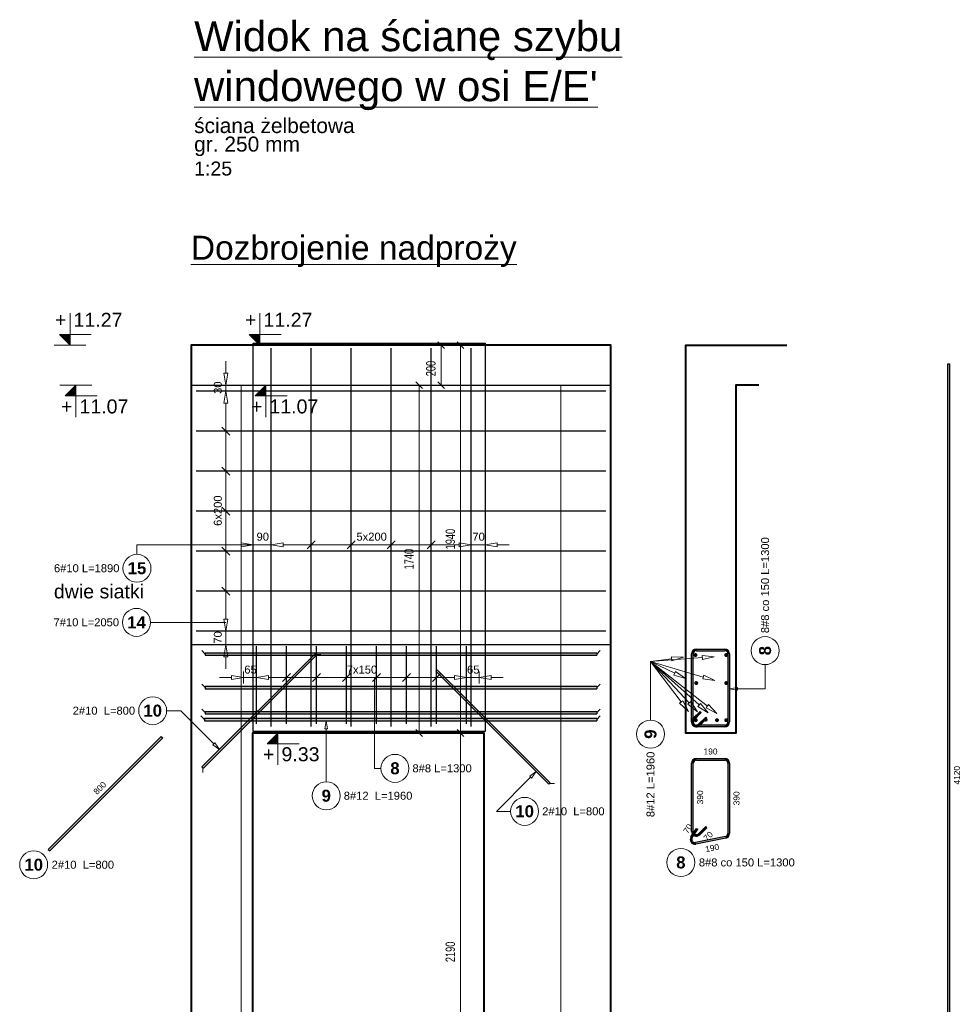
# Model space of a CAD drawing. Extents: x -1474 to 455485, y -109057 to 75879.
# Tile 15 of 22: x 409162 to 413864, y -82840 to -77914. Entities that reach past the tile are written whole.
import ezdxf
from ezdxf.enums import TextEntityAlignment as Align

# ---------------------------------------------------------------- set-up
doc = ezdxf.new("R2010")
doc.units = 0
doc.header["$LTSCALE"] = 10
doc.header["$MEASUREMENT"] = 0
doc.linetypes.add('HIDDEN', pattern=[0.375, 0.25, -0.125])
for name, color, linetype in [('AutoCAD_Structural_Detailing_rozkład powierzchniowy - pręty - dół', 7, 'Continuous'), ('RCAD_kształt pręta', 7, 'Continuous'), ('RCAD_opis kształtu pręta', 7, 'Continuous'), ('RCAD_opis rozkładu', 7, 'Continuous'), ('RCAD_pręt wyrzucony', 130, 'Continuous'), ('RCAD_pręty punktowe', 7, 'Continuous'), ('RCAD_rozkład pręta', 7, 'Continuous'), ('RCAD_symbole graficzne', 7, 'Continuous')]:
    doc.layers.add(name, color=color, linetype=linetype)
for name, color, linetype, lineweight in [('P-Linia1', 3, 'Continuous', 40), ('P-Opis', 1, 'Continuous', 18), ('P-Opis nadproża systemowe', 11, 'Continuous', 9), ('P-Wymiar', 254, 'Continuous', 9)]:
    doc.layers.add(name, color=color, linetype=linetype, lineweight=lineweight)
doc.layers.add('RCAD_kontur płyty', color=163, linetype='Continuous', plot=False)
doc.styles.add('_Fd Opis', font='arial.ttf')
doc.styles.add('ROMANS', font='arial.ttf', dxfattribs={"width": 0.7})
doc.styles.add('style1', font='arial.ttf')
doc.styles.add('style3', font='arialbd.ttf')
doc.dimstyles.new('A25', dxfattribs={"dimscale": 27, "dimtxt": 1.75, "dimasz": 0.05, "dimexe": 0, "dimexo": 0, "dimgap": 1, "dimtad": 1, "dimdec": 4, "dimrnd": 1, "dimdsep": 46, "dimtxsty": 'ROMANS', "dimblk": '[[[[[[[[', "dimcen": 2, "dimdle": 2, "dimse1": 1, "dimse2": 1, "dimclrd": 256, "dimclrt": 1, "dimadec": 0, "dimazin": 0, "dimtfac": 1, "dimtdec": 4, "dimtix": 1, "dimtmove": 2, "dimatfit": 3, "dimldrblk": '[[[[[[[[', "dimfxl": 0, "dimtvp": 0.6, "dimtolj": 1, "dimlwd": -1, "dimarcsym": 0})

# ---------------------------------------------------------------- blocks, each defined once
blk = doc.blocks.new('[[[[[[[[')
at = {"layer": 'P-Wymiar'}
for p, q in [((-12.7, -12.7), (12.7, 12.7)), ((0, 0), (-4.6, 0)), ((0, 18), (0, -18))]:
    blk.add_line(p, q, dxfattribs=at)
blk = doc.blocks.new('*D194')
at = {"layer": 'Defpoints', "color": 0, "transparency": 16777216}
for p in [(411368.1, -81482.9), (411368.1, -81482.9), (411368.1, -83672.9)]:
    blk.add_point(p, dxfattribs=at)
at = {"layer": 'P-Wymiar', "transparency": 16777216}
blk.add_line((411368.1, -83671.6), (411368.1, -81484.3), dxfattribs=at)
at = {"layer": 'P-Wymiar', "transparency": 16777216, "xscale": 1.35, "yscale": 1.35, "zscale": 1.35}
for p, rotation in [((411368.1, -81482.9), 90), ((411368.1, -83672.9), 270)]:
    blk.add_blockref('[[[[[[[[', p, dxfattribs=dict(at, rotation=rotation))
at = {"layer": 'P-Wymiar', "color": 1, "transparency": 16777216, "insert": (411317, -82577.9), "char_height": 47.25, "attachment_point": 5, "rotation": 90, "style": 'ROMANS', "bg_fill": 3, "box_fill_scale": 1.25, "bg_fill_color": 256, "bg_fill_true_color": 13158600, "bg_fill_transparency": 0}
blk.add_mtext('\\A1;2190', dxfattribs=at)
blk = doc.blocks.new('*D195')
at = {"layer": 'Defpoints', "color": 0, "transparency": 16777216}
for p in [(411368.1, -79542.9), (411368.1, -79542.9), (411368.1, -81482.9)]:
    blk.add_point(p, dxfattribs=at)
at = {"layer": 'P-Wymiar', "transparency": 16777216}
blk.add_line((411368.1, -81481.6), (411368.1, -79544.3), dxfattribs=at)
at = {"layer": 'P-Wymiar', "transparency": 16777216, "xscale": 1.35, "yscale": 1.35, "zscale": 1.35}
for p, rotation in [((411368.1, -79542.9), 90), ((411368.1, -81482.9), 270)]:
    blk.add_blockref('[[[[[[[[', p, dxfattribs=dict(at, rotation=rotation))
at = {"layer": 'P-Wymiar', "color": 1, "transparency": 16777216, "insert": (411317, -80512.9), "char_height": 47.25, "attachment_point": 5, "rotation": 90, "style": 'ROMANS', "bg_fill": 3, "box_fill_scale": 1.25, "bg_fill_color": 256, "bg_fill_true_color": 13158600, "bg_fill_transparency": 0}
blk.add_mtext('\\A1;1940', dxfattribs=at)
blk = doc.blocks.new('*D196')
at = {"layer": 'Defpoints', "color": 0, "transparency": 16777216}
for p in [(411290.6, -79542.9), (411270.7, -79742.9), (411290.6, -79742.9)]:
    blk.add_point(p, dxfattribs=at)
at = {"layer": 'P-Wymiar', "transparency": 16777216}
blk.add_line((411270.7, -79544.3), (411270.7, -79741.6), dxfattribs=at)
at = {"layer": 'P-Wymiar', "transparency": 16777216, "xscale": 1.35, "yscale": 1.35, "zscale": 1.35, "rotation": 90}
blk.add_blockref('[[[[[[[[', (411270.7, -79542.9), dxfattribs=at)
at = {"layer": 'P-Wymiar', "color": 1, "transparency": 16777216, "insert": (411219.5, -79659.6), "char_height": 47.25, "attachment_point": 5, "rotation": 90, "style": 'ROMANS', "bg_fill": 3, "box_fill_scale": 1.25, "bg_fill_color": 256, "bg_fill_true_color": 13158600, "bg_fill_transparency": 0}
blk.add_mtext('\\A1;200', dxfattribs=at)
at = {"layer": 'P-Wymiar', "transparency": 16777216, "xscale": 1.35, "yscale": 1.35, "zscale": 1.35, "rotation": 270}
blk.add_blockref('[[[[[[[[', (411270.7, -79742.9), dxfattribs=at)
blk = doc.blocks.new('*D197')
at = {"layer": 'Defpoints', "color": 0, "transparency": 16777216}
for p in [(411181, -79742.9), (411161.1, -81482.9), (411161.1, -81482.9)]:
    blk.add_point(p, dxfattribs=at)
at = {"layer": 'P-Wymiar', "transparency": 16777216}
blk.add_line((411161.1, -79744.3), (411161.1, -81481.6), dxfattribs=at)
at = {"layer": 'P-Wymiar', "transparency": 16777216, "xscale": 1.35, "yscale": 1.35, "zscale": 1.35}
for p, rotation in [((411161.1, -79742.9), 90), ((411161.1, -81482.9), 270)]:
    blk.add_blockref('[[[[[[[[', p, dxfattribs=dict(at, rotation=rotation))
at = {"layer": 'P-Wymiar', "color": 1, "transparency": 16777216, "insert": (411109.9, -80612.9), "char_height": 47.25, "attachment_point": 5, "rotation": 90, "style": 'ROMANS', "bg_fill": 3, "box_fill_scale": 1.25, "bg_fill_color": 256, "bg_fill_true_color": 13158600, "bg_fill_transparency": 0}
blk.add_mtext('\\A1;1740', dxfattribs=at)

msp = doc.modelspace()

# ---------------------------------------------------------------- hatches: boundary and pattern name
at = {"layer": 'RCAD_kształt pręta'}
h = msp.add_hatch(color=4, dxfattribs=at)
edge = h.paths.add_edge_path(flags=0)
edge.add_line((412548.13657, -81063.15141), (412548.13657, -81071.15141))
edge.add_arc((412548.13657, -81087.15141), 16, 90, 180)
edge.add_line((412532.13657, -81087.15141), (412524.13657, -81087.15141))
edge.add_arc((412548.13657, -81087.15141), 24, 450, 540, ccw=False)
for points in [[(412548.13657, -81071.15141), (412548.13657, -81063.15141), (412690.13657, -81063.15141), (412690.13657, -81071.15141)], [(410081.02787, -81659.16686), (410073.9568, -81652.09579), (410639.64223, -81086.41037), (410646.7133, -81093.48143)], [(412532.13657, -81427.80002), (412524.13657, -81427.80002), (412524.13657, -81087.15141), (412532.13657, -81087.15141)], [(412706.13657, -81087.15141), (412714.13657, -81087.15141), (412714.13657, -81427.80002), (412706.13657, -81427.80002)], [(412536.82286, -81416.48631), (412531.16601, -81410.82946), (412566.52135, -81375.47412), (412572.1782, -81381.13097)], [(412594.80562, -81403.75839), (412600.46247, -81409.41524), (412565.10714, -81444.77058), (412559.45028, -81439.11373)], [(412690.13657, -81443.80002), (412690.13657, -81451.80002), (412548.13657, -81451.80002), (412548.13657, -81443.80002)]]:
    msp.add_hatch(color=4, dxfattribs=at).paths.add_polyline_path(points, flags=0)
h = msp.add_hatch(color=4, dxfattribs=at)
edge = h.paths.add_edge_path(flags=0)
edge.add_line((412714.13657, -81087.15141), (412706.13657, -81087.15141))
edge.add_arc((412690.13657, -81087.15141), 16, 0, 90)
edge.add_line((412690.13657, -81071.15141), (412690.13657, -81063.15141))
edge.add_arc((412690.13657, -81087.15141), 24, 360, 450, ccw=False)
h = msp.add_hatch(color=4, dxfattribs=at)
edge = h.paths.add_edge_path(flags=0)
edge.add_line((412531.16601, -81410.82946), (412536.82286, -81416.48631))
edge.add_arc((412548.13657, -81427.80002), 16, 135, 270)
edge.add_line((412548.13657, -81443.80002), (412548.13657, -81451.80002))
edge.add_arc((412548.13657, -81427.80002), 24, 495, 630, ccw=False)
h = msp.add_hatch(color=4, dxfattribs=at)
edge = h.paths.add_edge_path(flags=0)
edge.add_line((412524.13657, -81427.80002), (412532.13657, -81427.80002))
edge.add_arc((412548.13657, -81427.80002), 16, -180, -45)
edge.add_line((412559.45028, -81439.11373), (412565.10714, -81444.77058))
edge.add_arc((412548.13657, -81427.80002), 24, 540, 675, ccw=False)
h = msp.add_hatch(color=4, dxfattribs=at)
edge = h.paths.add_edge_path(flags=0)
edge.add_line((412690.13657, -81451.80002), (412690.13657, -81443.80002))
edge.add_arc((412690.13657, -81427.80002), 16, -90, 0)
edge.add_line((412706.13657, -81427.80002), (412714.13657, -81427.80002))
edge.add_arc((412690.13657, -81427.80002), 24, 270, 360, ccw=False)
at = {"layer": 'RCAD_pręt wyrzucony'}
for points in [[(413817.50705, -83752.93326), (413807.50705, -83752.93326), (413807.50705, -79635.63786), (413817.50705, -79635.63786)], [(409311.82914, -82073.03867), (409304.75808, -82065.96761), (409870.4435, -81500.28218), (409877.51457, -81507.35325)], [(412548.13657, -81618.59517), (412548.13657, -81610.59517), (412690.13657, -81610.59517), (412690.13657, -81618.59517)], [(412532.13657, -81975.24378), (412524.13657, -81975.24378), (412524.13657, -81634.59517), (412532.13657, -81634.59517)], [(412706.13657, -81634.59517), (412714.13657, -81634.59517), (412714.13657, -81985.09182), (412706.13657, -81985.09182)], [(412527.97951, -82006.41887), (412521.31157, -82001.99862), (412548.93813, -81960.32401), (412555.60607, -81964.74426)], [(412594.80562, -81951.20215), (412600.46247, -81956.859), (412565.10714, -81992.21434), (412559.45028, -81986.55749)], [(412693.31528, -82000.77289), (412694.90464, -82008.61342), (412546.08344, -82038.78097), (412544.49409, -82030.94044)]]:
    msp.add_hatch(color=4, dxfattribs=at).paths.add_polyline_path(points, flags=0)
h = msp.add_hatch(color=4, dxfattribs=at)
edge = h.paths.add_edge_path(flags=0)
edge.add_line((412548.13657, -81610.59517), (412548.13657, -81618.59517))
edge.add_arc((412548.13657, -81634.59517), 16, 90, 180)
edge.add_line((412532.13657, -81634.59517), (412524.13657, -81634.59517))
edge.add_arc((412548.13657, -81634.59517), 24, 450, 540, ccw=False)
h = msp.add_hatch(color=4, dxfattribs=at)
edge = h.paths.add_edge_path(flags=0)
edge.add_line((412714.13657, -81634.59517), (412706.13657, -81634.59517))
edge.add_arc((412690.13657, -81634.59517), 16, 0, 90)
edge.add_line((412690.13657, -81618.59517), (412690.13657, -81610.59517))
edge.add_arc((412690.13657, -81634.59517), 24, 360, 450, ccw=False)
h = msp.add_hatch(color=4, dxfattribs=at)
edge = h.paths.add_edge_path(flags=0)
edge.add_line((412521.31157, -82001.99862), (412527.97951, -82006.41887))
edge.add_arc((412541.31538, -82015.25937), 16, 146.4591559, 281.4591559)
edge.add_line((412544.49409, -82030.94044), (412546.08344, -82038.78097))
edge.add_arc((412541.31538, -82015.25937), 24, 506.4591559, 641.4591559, ccw=False)
h = msp.add_hatch(color=4, dxfattribs=at)
edge = h.paths.add_edge_path(flags=0)
edge.add_line((412524.13657, -81975.24378), (412532.13657, -81975.24378))
edge.add_arc((412548.13657, -81975.24378), 16, -180, -45)
edge.add_line((412559.45028, -81986.55749), (412565.10714, -81992.21434))
edge.add_arc((412548.13657, -81975.24378), 24, 540, 675, ccw=False)
h = msp.add_hatch(color=4, dxfattribs=at)
edge = h.paths.add_edge_path(flags=0)
edge.add_line((412694.90464, -82008.61342), (412693.31528, -82000.77289))
edge.add_arc((412690.13657, -81985.09182), 16, -78.5408441, 0)
edge.add_line((412706.13657, -81985.09182), (412714.13657, -81985.09182))
edge.add_arc((412690.13657, -81985.09182), 24, 281.4591559, 360, ccw=False)
at = {"layer": 'RCAD_pręty punktowe'}
h = msp.add_hatch(color=1, dxfattribs=at)
edge = h.paths.add_edge_path(flags=0)
edge.add_arc((412543.56074, -81092.79341), 10, 0, 360, ccw=False)
h = msp.add_hatch(color=1, dxfattribs=at)
edge = h.paths.add_edge_path(flags=0)
edge.add_arc((412697.76863, -81092.79341), 10, 0, 360, ccw=False)
h = msp.add_hatch(color=1, dxfattribs=at)
edge = h.paths.add_edge_path(flags=0)
edge.add_arc((412547.60664, -81233.07887), 10, 0, 360, ccw=False)
h = msp.add_hatch(color=1, dxfattribs=at)
edge = h.paths.add_edge_path(flags=0)
edge.add_arc((412697.76863, -81233.07887), 10, 0, 360, ccw=False)
h = msp.add_hatch(color=1, dxfattribs=at)
edge = h.paths.add_edge_path(flags=0)
edge.add_arc((412544.97806, -81418.85763), 10, 0, 360, ccw=False)
h = msp.add_hatch(color=1, dxfattribs=at)
edge = h.paths.add_edge_path(flags=0)
edge.add_arc((412594.40339, -81416.39146), 10, 0, 360, ccw=False)
h = msp.add_hatch(color=1, dxfattribs=at)
edge = h.paths.add_edge_path(flags=0)
edge.add_arc((412651.43419, -81418.85763), 10, 0, 360, ccw=False)
h = msp.add_hatch(color=1, dxfattribs=at)
edge = h.paths.add_edge_path(flags=0)
edge.add_arc((412697.45519, -81418.85763), 10, 0, 360, ccw=False)
at = {"layer": 'RCAD_symbole graficzne'}
for points in [[(409360.10156, -79489.59993), (409413.4349, -79542.93326), (409413.4349, -79489.59993)], [(410310.75739, -79489.59993), (410364.09072, -79542.93326), (410364.09072, -79489.59993)], [(409389.77654, -79796.2666), (409443.10987, -79742.93326), (409443.10987, -79796.2666)], [(410340.43236, -79796.2666), (410393.7657, -79742.93326), (410393.7657, -79796.2666)], [(410400.77322, -81536.2666), (410454.10655, -81482.93326), (410454.10655, -81536.2666)]]:
    msp.add_hatch(color=1, dxfattribs=at).paths.add_polyline_path(points, flags=0)

# ---------------------------------------------------------------- linework, layer by layer
for points in [[(410019.24875, -79542.93326), (410019.24875, -91012.93326)], [(412119.30414, -79542.93326), (412119.30414, -91012.93326)], [(410326.24885, -81482.93326), (410326.24885, -91012.93326)], [(410326.24885, -81482.93326), (411486.24885, -81482.93326)], [(411486.24885, -81482.93326), (411486.24885, -91012.93326)]]:
    msp.add_lwpolyline(points)
at = {"layer": 'AutoCAD_Structural_Detailing_rozkład powierzchniowy - pręty - dół', "color": 0, "lineweight": 30}
for p, q in [((410420.6308, -81450.25455), (410420.6308, -79557.72393)), ((410620.6308, -81450.25455), (410620.6308, -79557.72393)), ((410820.6308, -81450.25455), (410820.6308, -79557.72393)), ((411020.6308, -81450.25455), (411020.6308, -79557.72393)), ((411420.6308, -81450.25455), (411420.6308, -79557.72393))]:
    msp.add_line(p, q, dxfattribs=at)
at = {"layer": 'P-Linia1'}
for points in [[(412119.30414, -91012.93326), (412119.30414, -79542.93326), (410019.24875, -79542.93326), (410019.24875, -91012.93326)], [(412861.35641, -79742.93326), (412745.15333, -79742.93326), (412745.15333, -81482.93326), (412495.15333, -81482.93326), (412495.15333, -79542.93326), (413000.1974, -79542.93326)]]:
    msp.add_lwpolyline(points, dxfattribs=at)
msp.add_lwpolyline([(410326.24885, -83672.93326), (411486.24885, -83672.93326), (411486.24885, -81482.93326), (410326.24885, -81482.93326)], close=True, dxfattribs=at)
at = {"layer": 'RCAD_kontur płyty', "color": 0}
for p, q in [((410330.6308, -81475.25455), (410330.6308, -79532.72393)), ((411490.6308, -79532.72393), (411490.6308, -81475.25455)), ((410019.24875, -81042.32769), (410019.24875, -79742.48722)), ((412119.30414, -79742.48722), (412119.30414, -81042.32769))]:
    msp.add_line(p, q, dxfattribs=at)
at = {"layer": 'RCAD_kształt pręta', "color": 2, "lineweight": 5}
for p, q in [((410090.11119, -81087.98443), (410072.61119, -81070.48443)), ((412049.72718, -81087.98443), (412067.22718, -81070.48443)), ((410643.17776, -81089.9459), (410667.9265, -81089.9459)), ((411247.8487, -81169.58305), (411247.8487, -81144.83431)), ((410090.11119, -81255.26382), (410072.61119, -81237.76382)), ((412049.72718, -81255.26382), (412067.22718, -81237.76382)), ((410090.11119, -81380.84399), (410072.61119, -81363.34399)), ((412049.72718, -81380.84399), (412067.22718, -81363.34399)), ((410085.98992, -81415.2443), (410068.48992, -81397.7443)), ((412049.72718, -81415.2443), (412067.22718, -81397.7443)), ((410077.49234, -81655.63132), (410077.49234, -81680.38006)), ((411813.53412, -81735.26848), (411838.28286, -81735.26848))]:
    msp.add_line(p, q, dxfattribs=at)
at = {"layer": 'RCAD_kształt pręta', "color": 4}
for p, q in [((412548.13657, -81063.15141), (412690.13657, -81063.15141)), ((412548.13657, -81071.15141), (412690.13657, -81071.15141)), ((410073.9568, -81652.09579), (410639.64223, -81086.41037)), ((410081.02787, -81659.16686), (410646.7133, -81093.48143)), ((410090.11119, -81081.98443), (410090.11119, -81093.98443)), ((410639.64223, -81086.41037), (410646.7133, -81093.48143)), ((412049.72718, -81081.98443), (412049.72718, -81093.98443)), ((412524.13657, -81427.80002), (412524.13657, -81087.15141)), ((412532.13657, -81427.80002), (412532.13657, -81087.15141)), ((412706.13657, -81087.15141), (412706.13657, -81427.80002)), ((412714.13657, -81087.15141), (412714.13657, -81427.80002)), ((411244.31316, -81173.11858), (411251.38423, -81166.04752)), ((410090.11119, -81249.26382), (410090.11119, -81261.26382)), ((412049.72718, -81249.26382), (412049.72718, -81261.26382)), ((410090.11119, -81374.84399), (410090.11119, -81386.84399)), ((412049.72718, -81374.84399), (412049.72718, -81386.84399)), ((412531.16601, -81410.82946), (412566.52135, -81375.47412)), ((412566.52135, -81375.47412), (412572.1782, -81381.13097)), ((410085.98992, -81409.2443), (410085.98992, -81421.2443)), ((412049.72718, -81409.2443), (412049.72718, -81421.2443)), ((412536.82286, -81416.48631), (412572.1782, -81381.13097)), ((412594.80562, -81403.75839), (412559.45028, -81439.11373)), ((412600.46247, -81409.41524), (412565.10714, -81444.77058)), ((412600.46247, -81409.41524), (412594.80562, -81403.75839)), ((412690.13657, -81443.80002), (412548.13657, -81443.80002)), ((412690.13657, -81451.80002), (412548.13657, -81451.80002)), ((410073.9568, -81652.09579), (410081.02787, -81659.16686)), ((411809.99859, -81738.80401), (411817.06966, -81731.73294))]:
    msp.add_line(p, q, dxfattribs=at)
for centre, radius, start, end in [((412548.13657, -81087.15141), 24, 90, 180), ((412548.13657, -81087.15141), 16, 90, 180), ((412690.13657, -81087.15141), 24, 360, 90), ((412690.13657, -81087.15141), 16, 0, 90), ((412548.13657, -81427.80002), 24, 135, 270), ((412548.13657, -81427.80002), 16, 135, 270), ((412548.13657, -81427.80002), 24, 180, 315), ((412548.13657, -81427.80002), 16, 180, 315), ((412690.13657, -81427.80002), 16, 270, 360), ((412690.13657, -81427.80002), 24, 270, 0)]:
    msp.add_arc(centre, radius, start, end, dxfattribs=at)
at = {"layer": 'RCAD_opis kształtu pręta', "color": 8, "lineweight": 0}
for p, q in [((412892.32953, -81262.10312), (412892.32953, -81140.92846)), ((412714.13657, -81262.10312), (412754.13657, -81255.43645)), ((412754.13657, -81268.76979), (412714.13657, -81262.10312)), ((412754.13657, -81268.76979), (412754.13657, -81255.43645)), ((412892.32953, -81262.10312), (412754.13657, -81262.10312)), ((409967.68168, -81371.36755), (409897.08926, -81371.36755)), ((409967.68168, -81371.36755), (410132.89909, -81536.58496)), ((410689.2257, -81461.2443), (410695.89237, -81421.2443)), ((410695.89237, -81421.2443), (410702.55903, -81461.2443)), ((410689.2257, -81461.2443), (410702.55903, -81461.2443)), ((410695.89237, -81711.3902), (410695.89237, -81461.2443)), ((410137.61314, -81531.87092), (410128.18505, -81541.29901)), ((410161.18336, -81564.86923), (410128.18505, -81541.29901)), ((410137.61314, -81531.87092), (410161.18336, -81564.86923)), ((410695.89237, -81711.3902), (410695.89237, -81727.03689)), ((411548.08842, -81874.87126), (411718.79286, -81704.16682)), ((411714.07881, -81699.45278), (411747.07713, -81675.88255)), ((411714.07881, -81699.45278), (411723.5069, -81708.88087)), ((411747.07713, -81675.88255), (411723.5069, -81708.88087)), ((411548.08842, -81874.87126), (411618.68084, -81874.87126))]:
    msp.add_line(p, q, dxfattribs=at)
for centre in [(412892.32953, -81070.92846), (409827.08926, -81371.36755), (410695.89237, -81797.03689), (411688.68084, -81874.87126)]:
    msp.add_circle(centre, 70, dxfattribs=at)
at = {"layer": 'RCAD_opis rozkładu', "color": 8, "lineweight": 0}
for p, q in [((410193.15582, -79622.48722), (410193.15582, -79682.48722)), ((410193.15582, -79742.48722), (410183.15582, -79682.48722)), ((410203.15582, -79682.48722), (410183.15582, -79682.48722)), ((410203.15582, -79682.48722), (410193.15582, -79742.48722)), ((410223.15582, -79742.48722), (410163.15582, -79742.48722)), ((410193.15582, -79772.82611), (410193.15582, -79742.48722)), ((410223.15582, -79772.82611), (410163.15582, -79772.82611)), ((410183.15582, -79832.82611), (410193.15582, -79772.82611)), ((410193.15582, -79772.82611), (410203.15582, -79832.82611)), ((410183.15582, -79832.82611), (410203.15582, -79832.82611)), ((410193.15582, -79972.82611), (410193.15582, -79832.82611)), ((410213.15582, -79992.82611), (410173.15582, -79952.82611)), ((410213.15582, -79972.82611), (410173.15582, -79972.82611)), ((410193.15582, -80172.82611), (410193.15582, -79972.82611)), ((410213.15582, -80192.82611), (410173.15582, -80152.82611)), ((410213.15582, -80172.82611), (410173.15582, -80172.82611)), ((410193.15582, -80372.82611), (410193.15582, -80172.82611)), ((410213.15582, -80392.82611), (410173.15582, -80352.82611)), ((410213.15582, -80372.82611), (410173.15582, -80372.82611)), ((410193.15582, -80472.82611), (410193.15582, -80372.82611)), ((410193.15582, -80472.82611), (410193.15582, -80572.82611)), ((410270.6308, -80530.81829), (410330.6308, -80540.81829)), ((410270.6308, -80530.81829), (410270.6308, -80550.81829)), ((410330.6308, -80510.81829), (410330.6308, -80570.81829)), ((410420.6308, -80510.81829), (410420.6308, -80570.81829)), ((410420.6308, -80540.81829), (410480.6308, -80530.81829)), ((410480.6308, -80550.81829), (410480.6308, -80530.81829)), ((410640.6308, -80520.81829), (410600.6308, -80560.81829)), ((410620.6308, -80520.81829), (410620.6308, -80560.81829)), ((410840.6308, -80520.81829), (410800.6308, -80560.81829)), ((410820.6308, -80520.81829), (410820.6308, -80560.81829)), ((411000.6308, -80560.81829), (411040.6308, -80520.81829)), ((411020.6308, -80520.81829), (411020.6308, -80560.81829)), ((411220.6308, -80520.81829), (411220.6308, -80560.81829)), ((411420.6308, -80510.81829), (411420.6308, -80570.81829)), ((411490.6308, -80510.81829), (411490.6308, -80570.81829)), ((411490.6308, -80540.81829), (411550.6308, -80530.81829)), ((411550.6308, -80550.81829), (411550.6308, -80530.81829)), ((409748.55405, -80540.81829), (410330.6308, -80540.81829)), ((409748.55405, -80540.81829), (409748.55405, -80588.76468)), ((410173.15582, -80552.82611), (410213.15582, -80592.82611)), ((410213.15582, -80572.82611), (410173.15582, -80572.82611)), ((410193.15582, -80572.82611), (410193.15582, -80772.82611)), ((410210.6308, -80540.81829), (410270.6308, -80540.81829)), ((410330.6308, -80540.81829), (410270.6308, -80550.81829)), ((410420.6308, -80540.81829), (410330.6308, -80540.81829)), ((410480.6308, -80550.81829), (410420.6308, -80540.81829)), ((410620.6308, -80540.81829), (410480.6308, -80540.81829)), ((410820.6308, -80540.81829), (410620.6308, -80540.81829)), ((410920.6308, -80540.81829), (410820.6308, -80540.81829)), ((410920.6308, -80540.81829), (411020.6308, -80540.81829)), ((411420.6308, -80540.81829), (411490.6308, -80540.81829)), ((411550.6308, -80550.81829), (411490.6308, -80540.81829)), ((411610.6308, -80540.81829), (411550.6308, -80540.81829)), ((410173.15582, -80752.82611), (410213.15582, -80792.82611)), ((410213.15582, -80772.82611), (410173.15582, -80772.82611)), ((410193.15582, -80772.82611), (410193.15582, -80912.82611)), ((410154.49407, -80929.33175), (409816.19796, -80929.33175)), ((410154.49407, -80929.33175), (410193.15582, -80929.33175)), ((410193.15582, -80972.82611), (410183.15582, -80912.82611)), ((410203.15582, -80912.82611), (410183.15582, -80912.82611)), ((410203.15582, -80912.82611), (410193.15582, -80972.82611)), ((410223.15582, -80972.82611), (410163.15582, -80972.82611)), ((410193.15582, -80972.82611), (410193.15582, -81042.32769)), ((410223.15582, -81042.32769), (410163.15582, -81042.32769)), ((410183.15582, -81102.32769), (410193.15582, -81042.32769)), ((410193.15582, -81042.32769), (410203.15582, -81102.32769)), ((410183.15582, -81102.32769), (410203.15582, -81102.32769)), ((410193.15582, -81162.32769), (410193.15582, -81102.32769)), ((412318.89945, -81124.47827), (412578.08773, -81105.53877)), ((412318.89945, -81124.47827), (412424.46162, -81111.46992)), ((412318.89945, -81124.47827), (412318.89945, -81418.61458)), ((412318.89945, -81124.47827), (412472.50829, -81327.21176)), ((412318.89945, -81124.47827), (412562.11854, -81342.71579)), ((412318.89945, -81124.47827), (412603.21111, -81348.57402)), ((412318.89945, -81124.47827), (412512.63339, -81332.56397)), ((412318.89945, -81124.47827), (412582.74127, -81202.89253)), ((412318.89945, -81124.47827), (412439.94733, -81184.0744)), ((412423.23857, -81101.54499), (412484.01118, -81104.13166)), ((412423.23857, -81101.54499), (412425.68466, -81121.39484)), ((412484.01118, -81104.13166), (412425.68466, -81121.39484)), ((412577.35895, -81095.56537), (412637.92818, -81101.16609)), ((412577.35895, -81095.56537), (412578.81651, -81115.51218)), ((412637.92818, -81101.16609), (412578.81651, -81115.51218)), ((410281.97638, -81235.84238), (410281.97638, -81175.84238)), ((410346.97638, -81235.84238), (410346.97638, -81175.84238)), ((411461.97638, -81235.84238), (411461.97638, -81175.84238)), ((412444.36437, -81175.10279), (412435.5303, -81193.04601)), ((412444.36437, -81175.10279), (412493.77699, -81210.57663)), ((410161.97638, -81205.84238), (410221.97638, -81205.84238)), ((410221.97638, -81195.84238), (410281.97638, -81205.84238)), ((410221.97638, -81195.84238), (410221.97638, -81215.84238)), ((410281.97638, -81205.84238), (410221.97638, -81215.84238)), ((410346.97638, -81205.84238), (410281.97638, -81205.84238)), ((410346.97638, -81205.84238), (410406.97638, -81195.84238)), ((410406.97638, -81215.84238), (410346.97638, -81205.84238)), ((410406.97638, -81215.84238), (410406.97638, -81195.84238)), ((410496.97638, -81205.84238), (410406.97638, -81205.84238)), ((410516.97638, -81185.84238), (410476.97638, -81225.84238)), ((410496.97638, -81225.84238), (410496.97638, -81185.84238)), ((410646.97638, -81205.84238), (410496.97638, -81205.84238)), ((410666.97638, -81185.84238), (410626.97638, -81225.84238)), ((410646.97638, -81225.84238), (410646.97638, -81185.84238)), ((410796.97638, -81205.84238), (410646.97638, -81205.84238)), ((410816.97638, -81185.84238), (410776.97638, -81225.84238)), ((410796.97638, -81225.84238), (410796.97638, -81185.84238)), ((410871.97638, -81205.84238), (410796.97638, -81205.84238)), ((410871.97638, -81205.84238), (410946.97638, -81205.84238)), ((410926.97638, -81225.84238), (410966.97638, -81185.84238)), ((410937.83294, -81659.81267), (410937.83294, -81205.84238)), ((410946.97638, -81225.84238), (410946.97638, -81185.84238)), ((411246.97638, -81225.84238), (411246.97638, -81185.84238)), ((411461.97638, -81205.84238), (411521.97638, -81195.84238)), ((411521.97638, -81215.84238), (411461.97638, -81205.84238)), ((411521.97638, -81215.84238), (411521.97638, -81195.84238)), ((411581.97638, -81205.84238), (411521.97638, -81205.84238)), ((412493.77699, -81210.57663), (412435.5303, -81193.04601)), ((412585.59013, -81193.30692), (412579.89241, -81212.47814)), ((412640.25495, -81219.9857), (412579.89241, -81212.47814)), ((412585.59013, -81193.30692), (412640.25495, -81219.9857)), ((412480.47877, -81321.17261), (412464.5378, -81333.25091)), ((412480.47877, -81321.17261), (412508.74317, -81375.03469)), ((412519.95235, -81325.7498), (412505.31444, -81339.37814)), ((412519.95235, -81325.7498), (412553.51839, -81376.47771)), ((412508.74317, -81375.03469), (412464.5378, -81333.25091)), ((412553.51839, -81376.47771), (412505.31444, -81339.37814)), ((412568.79702, -81335.27282), (412555.44005, -81350.15876)), ((412606.77636, -81382.78671), (412555.44005, -81350.15876)), ((412568.79702, -81335.27282), (412606.77636, -81382.78671)), ((412609.40141, -81340.72035), (412597.02081, -81356.42769)), ((412650.33315, -81385.71582), (412597.02081, -81356.42769)), ((412609.40141, -81340.72035), (412650.33315, -81385.71582)), ((410937.83294, -81659.81267), (410969.66899, -81659.81267))]:
    msp.add_line(p, q, dxfattribs=at)
for centre in [(409748.55405, -80658.76468), (409746.19796, -80929.33175), (412318.89945, -81488.61458), (411039.66899, -81659.81267)]:
    msp.add_circle(centre, 70, dxfattribs=at)
at = {"layer": 'RCAD_pręt wyrzucony', "color": 4}
for p, q in [((413807.50705, -83752.93326), (413807.50705, -79635.63786)), ((413807.50705, -79635.63786), (413817.50705, -79635.63786)), ((413817.50705, -83752.93326), (413817.50705, -79635.63786)), ((409304.75808, -82065.96761), (409870.4435, -81500.28218)), ((409311.82914, -82073.03867), (409877.51457, -81507.35325)), ((409870.4435, -81500.28218), (409877.51457, -81507.35325)), ((412548.13657, -81610.59517), (412690.13657, -81610.59517)), ((412548.13657, -81618.59517), (412690.13657, -81618.59517)), ((412524.13657, -81975.24378), (412524.13657, -81634.59517)), ((412532.13657, -81975.24378), (412532.13657, -81634.59517)), ((412706.13657, -81634.59517), (412706.13657, -81985.09182)), ((412714.13657, -81634.59517), (412714.13657, -81985.09182)), ((412521.31157, -82001.99862), (412548.93813, -81960.32401)), ((412527.97951, -82006.41887), (412555.60607, -81964.74426)), ((412548.93813, -81960.32401), (412555.60607, -81964.74426)), ((412594.80562, -81951.20215), (412559.45028, -81986.55749)), ((412600.46247, -81956.859), (412565.10714, -81992.21434)), ((412600.46247, -81956.859), (412594.80562, -81951.20215)), ((412693.31528, -82000.77289), (412544.49409, -82030.94044)), ((412694.90464, -82008.61342), (412546.08344, -82038.78097)), ((409304.75808, -82065.96761), (409311.82914, -82073.03867))]:
    msp.add_line(p, q, dxfattribs=at)
at = {"layer": 'RCAD_pręt wyrzucony', "color": 8, "lineweight": 0}
for centre in [(412470.64941, -82130.67158), (409231.59677, -82142.13547)]:
    msp.add_circle(centre, 70, dxfattribs=at)
at = {"layer": 'RCAD_pręt wyrzucony', "color": 4}
for centre, radius, start, end in [((412548.13657, -81634.59517), 24, 90, 180), ((412548.13657, -81634.59517), 16, 90, 180), ((412690.13657, -81634.59517), 24, 360, 90), ((412690.13657, -81634.59517), 16, 0, 90), ((412541.31538, -82015.25937), 24, 146.4591559, 281.4591559), ((412548.13657, -81975.24378), 24, 180, 315), ((412541.31538, -82015.25937), 16, 146.4591559, 281.4591559), ((412548.13657, -81975.24378), 16, 180, 315), ((412690.13657, -81985.09182), 16, 281.4591559, 0), ((412690.13657, -81985.09182), 24, 281.4591559, 360)]:
    msp.add_arc(centre, radius, start, end, dxfattribs=at)
at = {"layer": 'RCAD_rozkład pręta', "color": 7, "linetype": 'ByBlock', "lineweight": 30}
for p, q in [((410346.97638, -81436.55615), (410346.97638, -81047.90755)), ((410496.97638, -81436.55615), (410496.97638, -81047.90755)), ((410646.97638, -81436.55615), (410646.97638, -81047.90755)), ((410796.97638, -81436.55615), (410796.97638, -81047.90755)), ((410946.97638, -81436.55615), (410946.97638, -81047.90755)), ((411246.97638, -81436.55615), (411246.97638, -81047.90755))]:
    msp.add_line(p, q, dxfattribs=at)
at = {"layer": 'RCAD_symbole graficzne', "color": 1, "lineweight": 0}
for p, q in [((409413.4349, -79542.93326), (409413.4349, -79382.93326)), ((410364.09072, -79542.93326), (410364.09072, -79382.93326)), ((409520.10156, -79489.59993), (409360.10156, -79489.59993)), ((409360.10156, -79489.59993), (409413.4349, -79542.93326)), ((410470.75739, -79489.59993), (410310.75739, -79489.59993)), ((410310.75739, -79489.59993), (410364.09072, -79542.93326)), ((409493.4349, -79542.93326), (409333.4349, -79542.93326)), ((410444.09072, -79542.93326), (410284.09072, -79542.93326)), ((409523.10987, -79742.93326), (409363.10987, -79742.93326)), ((409389.77654, -79796.2666), (409443.10987, -79742.93326)), ((409443.10987, -79742.93326), (409443.10987, -79902.93326)), ((410473.7657, -79742.93326), (410313.7657, -79742.93326)), ((410340.43236, -79796.2666), (410393.7657, -79742.93326)), ((410393.7657, -79742.93326), (410393.7657, -79902.93326)), ((409549.77654, -79796.2666), (409389.77654, -79796.2666)), ((410500.43236, -79796.2666), (410340.43236, -79796.2666)), ((410534.10655, -81482.93326), (410374.10655, -81482.93326)), ((410400.77322, -81536.2666), (410454.10655, -81482.93326)), ((410454.10655, -81482.93326), (410454.10655, -81642.93326)), ((410560.77322, -81536.2666), (410400.77322, -81536.2666))]:
    msp.add_line(p, q, dxfattribs=at)

# ---------------------------------------------------------------- texts
at = {"layer": 'P-Opis', "attachment_point": 4, "style": '_Fd Opis'}
for s, insert, char_height, width in [("{\\LWidok na ścianę szybu windowego w osi E/E'}", (410034.53, -78144.37013), 150, 2396.1985416), ('ściana żelbetowa', (410034.53, -78444.51971), 75, 803.7687585), ('gr. 250 mm', (410034.53, -78547.89825), 75, 529.8601637), ('{\\LDozbrojenie nadproży}', (410018.43815, -79073.29201), 120, 1916.9588332)]:
    msp.add_mtext(s, dxfattribs=dict(at, insert=insert, char_height=char_height, width=width))
at = {"layer": 'P-Opis', "char_height": 70, "attachment_point": 4, "style": '_Fd Opis'}
for s, insert in [('1:25', (410034.53, -78659.29763)), ('dwie siatki', (409332.88471, -80774.91211))]:
    msp.add_mtext(s, dxfattribs=dict(at, insert=insert))
at = {"layer": 'RCAD_opis kształtu pręta', "color": 1, "attachment_point": 5, "rotation": 90}
for s, insert, char_height, style in [('8#8 co 150 L=1300', (412892.32953, -80743.35683), 40, 'style1'), ('8', (412892.32953, -81070.92846), 60, 'style3')]:
    msp.add_mtext(s, dxfattribs=dict(at, insert=insert, char_height=char_height, style=style))
at = {"layer": 'RCAD_opis kształtu pręta', "color": 1, "attachment_point": 5}
for s, insert, char_height, style in [('2#10  L=800', (409583.09199, -81371.36755), 40, 'style1'), ('10', (409827.08926, -81371.36755), 60, 'style3'), ('9', (410695.89237, -81797.03689), 60, 'style3'), ('8#12  L=1960', (410955.11474, -81797.03689), 40, 'style1'), ('10', (411688.68084, -81874.87126), 60, 'style3'), ('2#10  L=800', (411932.67811, -81874.87126), 40, 'style1')]:
    msp.add_mtext(s, dxfattribs=dict(at, insert=insert, char_height=char_height, style=style))
at = {"layer": 'RCAD_opis rozkładu', "color": 2, "char_height": 40, "rotation": 90, "style": 'style1'}
for s, insert, attachment_point in [('30', (410173.59238, -79786.2242), 7), ('6x200', (410173.57874, -80446.56418), 7), ('70', (410173.57874, -81035.99436), 7), ('8#12 L=1960', (412318.89945, -81740.07433), 5)]:
    msp.add_mtext(s, dxfattribs=dict(at, insert=insert, attachment_point=attachment_point))
at = {"layer": 'RCAD_opis rozkładu', "color": 2, "char_height": 40, "style": 'style1'}
for s, insert, attachment_point in [('90', (410347.04963, -80521.24121), 7), ('5x200', (410847.00188, -80521.24121), 7), ('70', (411427.21334, -80521.24121), 7), ('6#10 L=1890', (409497.01244, -80658.76468), 5), ('7#10 L=2050', (409494.9292, -80929.33175), 5), ('65', (410285.56779, -81186.2653), 7), ('7x150', (410798.51117, -81186.2653), 7)]:
    msp.add_mtext(s, dxfattribs=dict(at, insert=insert, attachment_point=attachment_point))
at = {"layer": 'RCAD_opis rozkładu', "color": 1, "char_height": 60, "attachment_point": 5, "style": 'style3'}
for s, insert in [('15', (409748.55405, -80658.76468)), ('14', (409746.19796, -80929.33175)), ('8', (411039.66899, -81659.81267))]:
    msp.add_mtext(s, dxfattribs=dict(at, insert=insert))
at = {"layer": 'RCAD_opis rozkładu', "color": 1, "insert": (412318.89945, -81488.61458), "char_height": 60, "attachment_point": 5, "rotation": 90, "style": 'style3'}
msp.add_mtext('9', dxfattribs=at)
at = {"layer": 'RCAD_pręt wyrzucony', "color": 1, "attachment_point": 5}
for s, insert, char_height, style in [('190', (412619.13657, -81575.59517), 30, 'style1'), ('10', (409231.59677, -82142.13547), 60, 'style3'), ('8', (412470.64941, -82130.67158), 60, 'style3')]:
    msp.add_mtext(s, dxfattribs=dict(at, insert=insert, char_height=char_height, style=style))
at = {"layer": 'RCAD_pręt wyrzucony', "color": 1, "char_height": 30, "attachment_point": 5, "style": 'style1'}
for s, insert, rotation in [('4120', (413852.50705, -81694.28556), 90), ('800', (409562.85205, -81758.37616), 45), ('390', (412567.13657, -81804.91947), 90), ('390', (412749.13657, -81809.8435), 90), ('70', (412505.95263, -81961.82272), 56.4591559), ('70', (412607.53354, -81999.28541), 45), ('190', (412627.44747, -82057.99952), 11.4591559)]:
    msp.add_mtext(s, dxfattribs=dict(at, insert=insert, rotation=rotation))
at = {"layer": 'RCAD_pręt wyrzucony', "color": 2, "char_height": 40, "attachment_point": 4, "style": 'style1'}
for s, insert in [('8#8 co 150 L=1300', (412560.64941, -82130.67158)), ('2#10  L=800', (409321.59677, -82142.13547))]:
    msp.add_mtext(s, dxfattribs=dict(at, insert=insert))
at = {"layer": 'RCAD_symbole graficzne', "color": 2, "style": 'style1'}
for p in [(409395.65712, -79471.82215), (410346.31294, -79471.82215)]:
    msp.add_text('+', height=70, dxfattribs=at).set_placement(p, align=Align.BOTTOM_RIGHT)
for p in [(409431.21267, -79471.82215), (410381.8685, -79471.82215)]:
    msp.add_text('11.27 ', height=70, dxfattribs=at).set_placement(p, align=Align.BOTTOM_LEFT)
for p in [(409425.33209, -79814.04438), (410375.98792, -79814.04438), (410436.32877, -81554.04438)]:
    msp.add_text('+', height=70, dxfattribs=at).set_placement(p, align=Align.TOP_RIGHT)
for s, p in [('11.07 ', (409460.88765, -79814.04438)), ('11.07 ', (410411.54347, -79814.04438)), ('9.33 ', (410471.88433, -81554.04438))]:
    msp.add_text(s, height=70, dxfattribs=at).set_placement(p, align=Align.TOP_LEFT)

# ---------------------------------------------------------------- next in the draw order: dimensions: what is measured, and where the dimension line sits
at = {"layer": 'P-Wymiar'}
dim = msp.add_linear_dim(base=(411368.12551, -81482.93326), p1=(411368.12551, -83672.93326), p2=(411368.12551, -81482.93326), angle=90, dimstyle='A25', override={"dimfxl": 160, "dimfxlon": 1, "dimtfill": 1}, dxfattribs=at)
dim.commit()
dim.dimension.update_dxf_attribs({"geometry": '*D194', "text_midpoint": (411317.00094, -82577.93326)})

# ---------------------------------------------------------------- next in the draw order: texts
at = {"layer": 'RCAD_opis rozkładu', "color": 2, "insert": (411275.58986, -81659.81267), "char_height": 40, "attachment_point": 5, "style": 'style1'}
msp.add_mtext('8#8 L=1300', dxfattribs=at)

# ---------------------------------------------------------------- next in the draw order: dimensions: what is measured, and where the dimension line sits
at = {"layer": 'P-Wymiar'}
dim = msp.add_linear_dim(base=(411368.12551, -79542.93326), p1=(411368.12551, -81482.93326), p2=(411368.12551, -79542.93326), angle=90, dimstyle='A25', override={"dimfxl": 160, "dimfxlon": 1, "dimtfill": 1}, dxfattribs=at)
dim.commit()
dim.dimension.update_dxf_attribs({"geometry": '*D195', "text_midpoint": (411317.00094, -80512.93326)})

# ---------------------------------------------------------------- next in the draw order: hatches: boundary and pattern name
at = {"layer": 'RCAD_kształt pręta'}
msp.add_hatch(color=4, dxfattribs=at).paths.add_polyline_path([(411817.06966, -81731.73294), (411809.99859, -81738.80401), (411244.31316, -81173.11858), (411251.38423, -81166.04752)], flags=0)

# ---------------------------------------------------------------- next in the draw order: linework, layer by layer
at = {"layer": 'RCAD_kształt pręta', "color": 4}
for p, q in [((411809.99859, -81738.80401), (411244.31316, -81173.11858)), ((411817.06966, -81731.73294), (411251.38423, -81166.04752))]:
    msp.add_line(p, q, dxfattribs=at)
at = {"layer": 'RCAD_opis rozkładu', "color": 8, "lineweight": 0}
for p, q in [((411360.6308, -80530.81829), (411420.6308, -80540.81829)), ((411360.6308, -80530.81829), (411360.6308, -80550.81829)), ((411220.6308, -80540.81829), (411360.6308, -80540.81829)), ((411420.6308, -80540.81829), (411360.6308, -80550.81829)), ((411396.97638, -81235.84238), (411396.97638, -81175.84238)), ((411226.97638, -81225.84238), (411266.97638, -81185.84238)), ((411246.97638, -81205.84238), (411336.97638, -81205.84238)), ((411336.97638, -81195.84238), (411396.97638, -81205.84238)), ((411336.97638, -81195.84238), (411336.97638, -81215.84238)), ((411396.97638, -81205.84238), (411336.97638, -81215.84238)), ((411396.97638, -81205.84238), (411461.97638, -81205.84238))]:
    msp.add_line(p, q, dxfattribs=at)
at = {"layer": 'RCAD_rozkład pręta', "color": 7, "linetype": 'ByBlock', "lineweight": 30}
msp.add_line((411396.97638, -81436.55615), (411396.97638, -81047.90755), dxfattribs=at)

# ---------------------------------------------------------------- next in the draw order: texts
at = {"layer": 'RCAD_opis rozkładu', "color": 2, "insert": (411400.56779, -81186.2653), "char_height": 40, "attachment_point": 7, "style": 'style1'}
msp.add_mtext('65', dxfattribs=at)

# ---------------------------------------------------------------- next in the draw order: dimensions: what is measured, and where the dimension line sits
at = {"layer": 'P-Wymiar'}
dim = msp.add_linear_dim(base=(411270.65145, -79742.93326), p1=(411290.60763, -79542.93326), p2=(411290.60763, -79742.93326), angle=90, dimstyle='A25', override={"dimfxl": 160, "dimfxlon": 1, "dimtfill": 1}, dxfattribs=at)
dim.commit()
dim.dimension.update_dxf_attribs({"geometry": '*D196', "text_midpoint": (411219.52687, -79659.57231), "dimtype": 160})

# ---------------------------------------------------------------- next in the draw order: linework, layer by layer
at = {"layer": 'AutoCAD_Structural_Detailing_rozkład powierzchniowy - pręty - dół', "color": 0, "lineweight": 30}
msp.add_line((411220.6308, -81450.25455), (411220.6308, -79557.72393), dxfattribs=at)
at = {"layer": 'RCAD_kontur płyty', "color": 0}
msp.add_line((410330.6308, -79532.72393), (411490.6308, -79532.72393), dxfattribs=at)

# ---------------------------------------------------------------- next in the draw order: dimensions: what is measured, and where the dimension line sits
at = {"layer": 'P-Wymiar'}
dim = msp.add_linear_dim(base=(411161.06599, -81482.93326), p1=(411181.02217, -79742.93326), p2=(411161.06599, -81482.93326), angle=90, dimstyle='A25', override={"dimfxl": 160, "dimfxlon": 1, "dimtfill": 1}, dxfattribs=at)
dim.commit()
dim.dimension.update_dxf_attribs({"geometry": '*D197', "text_midpoint": (411109.94141, -80612.93326)})

# ---------------------------------------------------------------- next in the draw order: hatches: boundary and pattern name
at = {"layer": 'RCAD_kształt pręta'}
for points in [[(410090.11119, -81093.98443), (410090.11119, -81081.98443), (412049.72718, -81081.98443), (412049.72718, -81093.98443)], [(410090.11119, -81261.26382), (410090.11119, -81249.26382), (412049.72718, -81249.26382), (412049.72718, -81261.26382)], [(410090.11119, -81386.84399), (410090.11119, -81374.84399), (412049.72718, -81374.84399), (412049.72718, -81386.84399)], [(410085.98992, -81421.2443), (410085.98992, -81409.2443), (412049.72718, -81409.2443), (412049.72718, -81421.2443)]]:
    msp.add_hatch(color=4, dxfattribs=at).paths.add_polyline_path(points, flags=0)

# ---------------------------------------------------------------- next in the draw order: linework, layer by layer
at = {"layer": 'AutoCAD_Structural_Detailing_rozkład powierzchniowy - pręty - dół', "color": 0, "lineweight": 30}
for p, q in [((412094.30414, -79772.82611), (410044.24875, -79772.82611)), ((412094.30414, -79972.82611), (410044.24875, -79972.82611)), ((412094.30414, -80172.82611), (410044.24875, -80172.82611)), ((412094.30414, -80372.82611), (410044.24875, -80372.82611)), ((412094.30414, -80572.82611), (410044.24875, -80572.82611)), ((412094.30414, -80772.82611), (410044.24875, -80772.82611)), ((412094.30414, -80972.82611), (410044.24875, -80972.82611))]:
    msp.add_line(p, q, dxfattribs=at)
at = {"layer": 'P-Opis nadproża systemowe', "linetype": 'HIDDEN'}
msp.add_lwpolyline([(411869.30414, -91012.93326), (411869.30414, -79742.93326), (410269.24875, -79742.93326), (410269.24875, -91012.93326)], dxfattribs=at)
at = {"layer": 'RCAD_kontur płyty', "color": 0}
for p, q in [((410019.24875, -79742.48722), (412119.30414, -79742.48722)), ((412119.30414, -81042.32769), (410019.24875, -81042.32769)), ((411490.6308, -81475.25455), (410330.6308, -81475.25455))]:
    msp.add_line(p, q, dxfattribs=at)
at = {"layer": 'RCAD_kształt pręta', "color": 4}
for p, q in [((410090.11119, -81081.98443), (412049.72718, -81081.98443)), ((410090.11119, -81093.98443), (412049.72718, -81093.98443)), ((410090.11119, -81249.26382), (412049.72718, -81249.26382)), ((410090.11119, -81261.26382), (412049.72718, -81261.26382)), ((410090.11119, -81374.84399), (412049.72718, -81374.84399)), ((410085.98992, -81409.2443), (412049.72718, -81409.2443)), ((410085.98992, -81421.2443), (412049.72718, -81421.2443)), ((410090.11119, -81386.84399), (412049.72718, -81386.84399))]:
    msp.add_line(p, q, dxfattribs=at)
at = {"layer": 'RCAD_opis rozkładu', "color": 8, "lineweight": 0}
for p, q in [((411200.6308, -80560.81829), (411240.6308, -80520.81829)), ((411020.6308, -80540.81829), (411220.6308, -80540.81829)), ((410946.97638, -81205.84238), (411096.97638, -81205.84238)), ((411076.97638, -81225.84238), (411116.97638, -81185.84238)), ((411096.97638, -81225.84238), (411096.97638, -81185.84238)), ((411096.97638, -81205.84238), (411246.97638, -81205.84238))]:
    msp.add_line(p, q, dxfattribs=at)
at = {"layer": 'RCAD_rozkład pręta', "color": 7, "linetype": 'ByBlock', "lineweight": 30}
msp.add_line((411096.97638, -81436.55615), (411096.97638, -81047.90755), dxfattribs=at)

doc.saveas('drawing.dxf')
